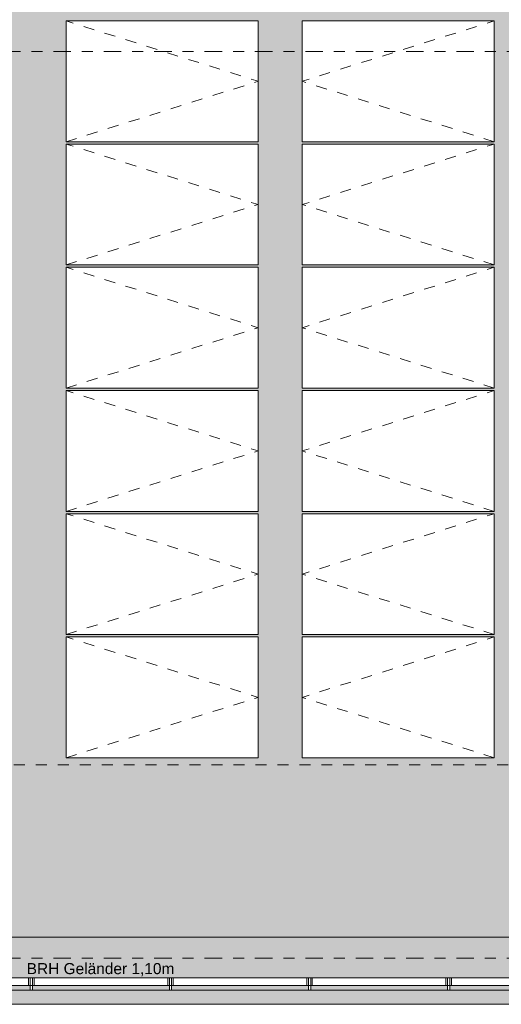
# Model space of a CAD drawing. Header units: metres. Extents: x -180 to 4, y -47 to 4.
# Tile 95 of 256: x -126.76 to -122.37, y -39.87 to -30.91. Entities that reach past the tile are written whole.
import ezdxf

# ---------------------------------------------------------------- set-up
doc = ezdxf.new("R2010")
doc.units = ezdxf.units.M
doc.header["$LTSCALE"] = 0.05
doc.linetypes.add('Linienart-53', pattern=[5.291531, 3.175, -1.058062, 0.352704, -0.705764])
doc.linetypes.add('VW-01 Strichlinie kurz', pattern=[1.999894, 0.999947, -0.999947])
for name, color, linetype, lineweight, true_color in [('30 -36 Dächer- 3 Dachbeläge', 7, 'Continuous', 15, 0x9999ff), ('30 -36 Dächer- 3 Dachbeläge Gründach', 250, 'Continuous', 9, 0x333333), ('30 -36 Dächer- 4 Dachbekleidungen', 7, 'Continuous', 9, 0xccccff), ('40 -44 Elektr. Anlagen- 2 Eigenstromversorgungsanlagen', 7, 'Continuous', 5, 0xff6633), ('70 -72 Beschriftung- 1 Beschriftung allgemein', 7, 'Continuous', 9, 0xff6633), ('Dachflächen Moblierung', 7, 'Continuous', 9, 0x888888)]:
    doc.layers.add(name, color=color, linetype=linetype, lineweight=lineweight, true_color=true_color)
for name, color, linetype, lineweight in [('60- 61 allgemeine Ausstattung- 4 Terrassen', 7, 'Continuous', 9), ('70 -71 Achsen- 1 Gebäudeachsen', 7, 'Linienart-53', 18), ('Keine', 7, 'Continuous', 9)]:
    doc.layers.add(name, color=color, linetype=linetype, lineweight=lineweight)
doc.styles.add('Arial', font='arial.ttf')

# ---------------------------------------------------------------- blocks, each defined once
blk = doc.blocks.new('Gruppe-687')
at = {"color": 255, "linetype": 'Continuous', "lineweight": 9, "transparency": 33554687}
blk.add_wipeout([(-126.3388, -36.5242), (-124.5888, -36.5242), (-124.5888, -37.6242), (-126.3388, -37.6242)], dxfattribs=at).dxf.layer = '40 -44 Elektr. Anlagen- 2 Eigenstromversorgungsanlagen'
at = {"layer": '40 -44 Elektr. Anlagen- 2 Eigenstromversorgungsanlagen', "color": 7, "linetype": 'Continuous', "lineweight": 9, "transparency": 33554687, "flags": 128}
blk.add_lwpolyline([(-126.3388, -36.5242), (-124.5888, -36.5242), (-124.5888, -37.6242), (-126.3388, -37.6242)], close=True, dxfattribs=at)
at = {"layer": 'Dachflächen Moblierung', "color": 8, "linetype": 'VW-01 Strichlinie kurz', "lineweight": 5, "flags": 128}
blk.add_lwpolyline([(-126.3388, -37.6242), (-124.5888, -37.0742), (-126.3388, -36.5242)], dxfattribs=at)
blk = doc.blocks.new('Gruppe-688')
at = {"color": 255, "linetype": 'Continuous', "lineweight": 9, "transparency": 33554687}
blk.add_wipeout([(-126.3388, -35.4032), (-124.5888, -35.4032), (-124.5888, -36.5032), (-126.3388, -36.5032)], dxfattribs=at).dxf.layer = '40 -44 Elektr. Anlagen- 2 Eigenstromversorgungsanlagen'
at = {"layer": '40 -44 Elektr. Anlagen- 2 Eigenstromversorgungsanlagen', "color": 7, "linetype": 'Continuous', "lineweight": 9, "transparency": 33554687, "flags": 128}
blk.add_lwpolyline([(-126.3388, -35.4032), (-124.5888, -35.4032), (-124.5888, -36.5032), (-126.3388, -36.5032)], close=True, dxfattribs=at)
at = {"layer": 'Dachflächen Moblierung', "color": 8, "linetype": 'VW-01 Strichlinie kurz', "lineweight": 5, "flags": 128}
blk.add_lwpolyline([(-126.3388, -36.5032), (-124.5888, -35.9532), (-126.3388, -35.4032)], dxfattribs=at)
blk = doc.blocks.new('Gruppe-689')
at = {"color": 255, "linetype": 'Continuous', "lineweight": 9, "transparency": 33554687}
blk.add_wipeout([(-126.3388, -34.2822), (-124.5888, -34.2822), (-124.5888, -35.3822), (-126.3388, -35.3822)], dxfattribs=at).dxf.layer = '40 -44 Elektr. Anlagen- 2 Eigenstromversorgungsanlagen'
at = {"layer": '40 -44 Elektr. Anlagen- 2 Eigenstromversorgungsanlagen', "color": 7, "linetype": 'Continuous', "lineweight": 9, "transparency": 33554687, "flags": 128}
blk.add_lwpolyline([(-126.3388, -34.2822), (-124.5888, -34.2822), (-124.5888, -35.3822), (-126.3388, -35.3822)], close=True, dxfattribs=at)
at = {"layer": 'Dachflächen Moblierung', "color": 8, "linetype": 'VW-01 Strichlinie kurz', "lineweight": 5, "flags": 128}
blk.add_lwpolyline([(-126.3388, -35.3822), (-124.5888, -34.8322), (-126.3388, -34.2822)], dxfattribs=at)
blk = doc.blocks.new('Gruppe-690')
at = {"color": 255, "linetype": 'Continuous', "lineweight": 9, "transparency": 33554687}
blk.add_wipeout([(-126.3388, -33.1612), (-124.5888, -33.1612), (-124.5888, -34.2612), (-126.3388, -34.2612)], dxfattribs=at).dxf.layer = '40 -44 Elektr. Anlagen- 2 Eigenstromversorgungsanlagen'
at = {"layer": '40 -44 Elektr. Anlagen- 2 Eigenstromversorgungsanlagen', "color": 7, "linetype": 'Continuous', "lineweight": 9, "transparency": 33554687, "flags": 128}
blk.add_lwpolyline([(-126.3388, -33.1612), (-124.5888, -33.1612), (-124.5888, -34.2612), (-126.3388, -34.2612)], close=True, dxfattribs=at)
at = {"layer": 'Dachflächen Moblierung', "color": 8, "linetype": 'VW-01 Strichlinie kurz', "lineweight": 5, "flags": 128}
blk.add_lwpolyline([(-126.3388, -34.2612), (-124.5888, -33.7112), (-126.3388, -33.1612)], dxfattribs=at)
blk = doc.blocks.new('Gruppe-691')
at = {"color": 255, "linetype": 'Continuous', "lineweight": 9, "transparency": 33554687}
blk.add_wipeout([(-126.3388, -32.0402), (-124.5888, -32.0402), (-124.5888, -33.1402), (-126.3388, -33.1402)], dxfattribs=at).dxf.layer = '40 -44 Elektr. Anlagen- 2 Eigenstromversorgungsanlagen'
at = {"layer": '40 -44 Elektr. Anlagen- 2 Eigenstromversorgungsanlagen', "color": 7, "linetype": 'Continuous', "lineweight": 9, "transparency": 33554687, "flags": 128}
blk.add_lwpolyline([(-126.3388, -32.0402), (-124.5888, -32.0402), (-124.5888, -33.1402), (-126.3388, -33.1402)], close=True, dxfattribs=at)
at = {"layer": 'Dachflächen Moblierung', "color": 8, "linetype": 'VW-01 Strichlinie kurz', "lineweight": 5, "flags": 128}
blk.add_lwpolyline([(-126.3388, -33.1402), (-124.5888, -32.5902), (-126.3388, -32.0402)], dxfattribs=at)
blk = doc.blocks.new('Gruppe-692')
at = {"color": 255, "linetype": 'Continuous', "lineweight": 9, "transparency": 33554687}
blk.add_wipeout([(-126.3388, -30.9192), (-124.5888, -30.9192), (-124.5888, -32.0192), (-126.3388, -32.0192)], dxfattribs=at).dxf.layer = '40 -44 Elektr. Anlagen- 2 Eigenstromversorgungsanlagen'
at = {"layer": '40 -44 Elektr. Anlagen- 2 Eigenstromversorgungsanlagen', "color": 7, "linetype": 'Continuous', "lineweight": 9, "transparency": 33554687, "flags": 128}
blk.add_lwpolyline([(-126.3388, -30.9192), (-124.5888, -30.9192), (-124.5888, -32.0192), (-126.3388, -32.0192)], close=True, dxfattribs=at)
at = {"layer": 'Dachflächen Moblierung', "color": 8, "linetype": 'VW-01 Strichlinie kurz', "lineweight": 5, "flags": 128}
blk.add_lwpolyline([(-126.3388, -32.0192), (-124.5888, -31.4692), (-126.3388, -30.9192)], dxfattribs=at)
blk = doc.blocks.new('Gruppe-695')
at = {"color": 255, "linetype": 'Continuous', "lineweight": 9, "transparency": 33554687}
blk.add_wipeout([(-124.1888, -36.5242), (-122.4388, -36.5242), (-122.4388, -37.6242), (-124.1888, -37.6242)], dxfattribs=at).dxf.layer = '40 -44 Elektr. Anlagen- 2 Eigenstromversorgungsanlagen'
at = {"layer": '40 -44 Elektr. Anlagen- 2 Eigenstromversorgungsanlagen', "color": 7, "linetype": 'Continuous', "lineweight": 9, "transparency": 33554687, "flags": 128}
blk.add_lwpolyline([(-124.1888, -36.5242), (-122.4388, -36.5242), (-122.4388, -37.6242), (-124.1888, -37.6242)], close=True, dxfattribs=at)
at = {"layer": 'Dachflächen Moblierung', "color": 8, "linetype": 'VW-01 Strichlinie kurz', "lineweight": 5, "flags": 128}
blk.add_lwpolyline([(-122.4388, -37.6242), (-124.1888, -37.0742), (-122.4388, -36.5242)], dxfattribs=at)
blk = doc.blocks.new('Gruppe-696')
at = {"color": 255, "linetype": 'Continuous', "lineweight": 9, "transparency": 33554687}
blk.add_wipeout([(-124.1888, -35.4032), (-122.4388, -35.4032), (-122.4388, -36.5032), (-124.1888, -36.5032)], dxfattribs=at).dxf.layer = '40 -44 Elektr. Anlagen- 2 Eigenstromversorgungsanlagen'
at = {"layer": '40 -44 Elektr. Anlagen- 2 Eigenstromversorgungsanlagen', "color": 7, "linetype": 'Continuous', "lineweight": 9, "transparency": 33554687, "flags": 128}
blk.add_lwpolyline([(-124.1888, -35.4032), (-122.4388, -35.4032), (-122.4388, -36.5032), (-124.1888, -36.5032)], close=True, dxfattribs=at)
at = {"layer": 'Dachflächen Moblierung', "color": 8, "linetype": 'VW-01 Strichlinie kurz', "lineweight": 5, "flags": 128}
blk.add_lwpolyline([(-122.4388, -36.5032), (-124.1888, -35.9532), (-122.4388, -35.4032)], dxfattribs=at)
blk = doc.blocks.new('Gruppe-697')
at = {"color": 255, "linetype": 'Continuous', "lineweight": 9, "transparency": 33554687}
blk.add_wipeout([(-124.1888, -34.2822), (-122.4388, -34.2822), (-122.4388, -35.3822), (-124.1888, -35.3822)], dxfattribs=at).dxf.layer = '40 -44 Elektr. Anlagen- 2 Eigenstromversorgungsanlagen'
at = {"layer": '40 -44 Elektr. Anlagen- 2 Eigenstromversorgungsanlagen', "color": 7, "linetype": 'Continuous', "lineweight": 9, "transparency": 33554687, "flags": 128}
blk.add_lwpolyline([(-124.1888, -34.2822), (-122.4388, -34.2822), (-122.4388, -35.3822), (-124.1888, -35.3822)], close=True, dxfattribs=at)
at = {"layer": 'Dachflächen Moblierung', "color": 8, "linetype": 'VW-01 Strichlinie kurz', "lineweight": 5, "flags": 128}
blk.add_lwpolyline([(-122.4388, -35.3822), (-124.1888, -34.8322), (-122.4388, -34.2822)], dxfattribs=at)
blk = doc.blocks.new('Gruppe-698')
at = {"color": 255, "linetype": 'Continuous', "lineweight": 9, "transparency": 33554687}
blk.add_wipeout([(-124.1888, -33.1612), (-122.4388, -33.1612), (-122.4388, -34.2612), (-124.1888, -34.2612)], dxfattribs=at).dxf.layer = '40 -44 Elektr. Anlagen- 2 Eigenstromversorgungsanlagen'
at = {"layer": '40 -44 Elektr. Anlagen- 2 Eigenstromversorgungsanlagen', "color": 7, "linetype": 'Continuous', "lineweight": 9, "transparency": 33554687, "flags": 128}
blk.add_lwpolyline([(-124.1888, -33.1612), (-122.4388, -33.1612), (-122.4388, -34.2612), (-124.1888, -34.2612)], close=True, dxfattribs=at)
at = {"layer": 'Dachflächen Moblierung', "color": 8, "linetype": 'VW-01 Strichlinie kurz', "lineweight": 5, "flags": 128}
blk.add_lwpolyline([(-122.4388, -34.2612), (-124.1888, -33.7112), (-122.4388, -33.1612)], dxfattribs=at)
blk = doc.blocks.new('Gruppe-699')
at = {"color": 255, "linetype": 'Continuous', "lineweight": 9, "transparency": 33554687}
blk.add_wipeout([(-124.1888, -32.0402), (-122.4388, -32.0402), (-122.4388, -33.1402), (-124.1888, -33.1402)], dxfattribs=at).dxf.layer = '40 -44 Elektr. Anlagen- 2 Eigenstromversorgungsanlagen'
at = {"layer": '40 -44 Elektr. Anlagen- 2 Eigenstromversorgungsanlagen', "color": 7, "linetype": 'Continuous', "lineweight": 9, "transparency": 33554687, "flags": 128}
blk.add_lwpolyline([(-124.1888, -32.0402), (-122.4388, -32.0402), (-122.4388, -33.1402), (-124.1888, -33.1402)], close=True, dxfattribs=at)
at = {"layer": 'Dachflächen Moblierung', "color": 8, "linetype": 'VW-01 Strichlinie kurz', "lineweight": 5, "flags": 128}
blk.add_lwpolyline([(-122.4388, -33.1402), (-124.1888, -32.5902), (-122.4388, -32.0402)], dxfattribs=at)
blk = doc.blocks.new('Gruppe-700')
at = {"color": 255, "linetype": 'Continuous', "lineweight": 9, "transparency": 33554687}
blk.add_wipeout([(-124.1888, -30.9192), (-122.4388, -30.9192), (-122.4388, -32.0192), (-124.1888, -32.0192)], dxfattribs=at).dxf.layer = '40 -44 Elektr. Anlagen- 2 Eigenstromversorgungsanlagen'
at = {"layer": '40 -44 Elektr. Anlagen- 2 Eigenstromversorgungsanlagen', "color": 7, "linetype": 'Continuous', "lineweight": 9, "transparency": 33554687, "flags": 128}
blk.add_lwpolyline([(-124.1888, -30.9192), (-122.4388, -30.9192), (-122.4388, -32.0192), (-124.1888, -32.0192)], close=True, dxfattribs=at)
at = {"layer": 'Dachflächen Moblierung', "color": 8, "linetype": 'VW-01 Strichlinie kurz', "lineweight": 5, "flags": 128}
blk.add_lwpolyline([(-122.4388, -32.0192), (-124.1888, -31.4692), (-122.4388, -30.9192)], dxfattribs=at)
blk = doc.blocks.new('Gruppe-767')
at = {"layer": '70 -72 Beschriftung- 1 Beschriftung allgemein', "color": 7, "transparency": 33554687}
for name in ['Gruppe-687', 'Gruppe-695']:
    blk.add_blockref(name, (0, 0), dxfattribs=at)
for name in ['Gruppe-688', 'Gruppe-696']:
    blk.add_blockref(name, (0, 0), dxfattribs=at)
for name in ['Gruppe-689', 'Gruppe-697']:
    blk.add_blockref(name, (0, 0), dxfattribs=at)
for name in ['Gruppe-690', 'Gruppe-698']:
    blk.add_blockref(name, (0, 0), dxfattribs=at)
for name in ['Gruppe-691', 'Gruppe-699']:
    blk.add_blockref(name, (0, 0), dxfattribs=at)
for name in ['Gruppe-692', 'Gruppe-700']:
    blk.add_blockref(name, (0, 0), dxfattribs=at)
blk = doc.blocks.new('Gruppe-927')
at = {"layer": '70 -72 Beschriftung- 1 Beschriftung allgemein', "insert": (-126.6969, -39.4918), "char_height": 0.100689, "attachment_point": 1, "line_spacing_factor": 0.970891, "style": 'Arial'}
blk.add_mtext('BRH Geländer 1,10m', dxfattribs=at)
blk = doc.blocks.new('Gruppe-1086')
at = {"color": 255}
blk.add_wipeout([(-126.6643, -39.697), (-126.6643, -39.627), (-126.6443, -39.627), (-126.6443, -39.697)], dxfattribs=at).dxf.layer = '30 -36 Dächer- 4 Dachbekleidungen'
at = {"layer": '30 -36 Dächer- 4 Dachbekleidungen', "flags": 128}
for points in [[(-126.6793, -39.697), (-126.6793, -39.627), (-126.6643, -39.627)], [(-126.6643, -39.697), (-126.6643, -39.627), (-126.6443, -39.627), (-126.6443, -39.697)], [(-126.6293, -39.697), (-126.6293, -39.627), (-126.6443, -39.627)]]:
    blk.add_lwpolyline(points, dxfattribs=at)
at = {"color": 255}
blk.add_wipeout([(-126.6443, -39.737), (-126.6443, -39.697), (-126.6643, -39.697), (-126.6643, -39.737)], dxfattribs=at).dxf.layer = '30 -36 Dächer- 4 Dachbekleidungen'
at = {"layer": '30 -36 Dächer- 4 Dachbekleidungen', "flags": 128}
blk.add_lwpolyline([(-126.6443, -39.737), (-126.6443, -39.697), (-126.6643, -39.697), (-126.6643, -39.737)], close=True, dxfattribs=at)
blk = doc.blocks.new('Gruppe-1087')
at = {"color": 255}
blk.add_wipeout([(-125.3977, -39.697), (-125.3977, -39.627), (-125.3777, -39.627), (-125.3777, -39.697)], dxfattribs=at).dxf.layer = '30 -36 Dächer- 4 Dachbekleidungen'
at = {"layer": '30 -36 Dächer- 4 Dachbekleidungen', "flags": 128}
for points in [[(-125.4127, -39.697), (-125.4127, -39.627), (-125.3977, -39.627)], [(-125.3977, -39.697), (-125.3977, -39.627), (-125.3777, -39.627), (-125.3777, -39.697)], [(-125.3627, -39.697), (-125.3627, -39.627), (-125.3777, -39.627)]]:
    blk.add_lwpolyline(points, dxfattribs=at)
at = {"color": 255}
blk.add_wipeout([(-125.3777, -39.737), (-125.3777, -39.697), (-125.3977, -39.697), (-125.3977, -39.737)], dxfattribs=at).dxf.layer = '30 -36 Dächer- 4 Dachbekleidungen'
at = {"layer": '30 -36 Dächer- 4 Dachbekleidungen', "flags": 128}
blk.add_lwpolyline([(-125.3777, -39.737), (-125.3777, -39.697), (-125.3977, -39.697), (-125.3977, -39.737)], close=True, dxfattribs=at)
blk = doc.blocks.new('Gruppe-1088')
at = {"color": 255}
blk.add_wipeout([(-124.131, -39.697), (-124.131, -39.627), (-124.111, -39.627), (-124.111, -39.697)], dxfattribs=at).dxf.layer = '30 -36 Dächer- 4 Dachbekleidungen'
at = {"layer": '30 -36 Dächer- 4 Dachbekleidungen', "flags": 128}
for points in [[(-124.146, -39.697), (-124.146, -39.627), (-124.131, -39.627)], [(-124.131, -39.697), (-124.131, -39.627), (-124.111, -39.627), (-124.111, -39.697)], [(-124.096, -39.697), (-124.096, -39.627), (-124.111, -39.627)]]:
    blk.add_lwpolyline(points, dxfattribs=at)
at = {"color": 255}
blk.add_wipeout([(-124.111, -39.737), (-124.111, -39.697), (-124.131, -39.697), (-124.131, -39.737)], dxfattribs=at).dxf.layer = '30 -36 Dächer- 4 Dachbekleidungen'
at = {"layer": '30 -36 Dächer- 4 Dachbekleidungen', "flags": 128}
blk.add_lwpolyline([(-124.111, -39.737), (-124.111, -39.697), (-124.131, -39.697), (-124.131, -39.737)], close=True, dxfattribs=at)
blk = doc.blocks.new('Gruppe-1089')
at = {"color": 255}
blk.add_wipeout([(-122.8643, -39.697), (-122.8643, -39.627), (-122.8443, -39.627), (-122.8443, -39.697)], dxfattribs=at).dxf.layer = '30 -36 Dächer- 4 Dachbekleidungen'
at = {"layer": '30 -36 Dächer- 4 Dachbekleidungen', "flags": 128}
for points in [[(-122.8793, -39.697), (-122.8793, -39.627), (-122.8643, -39.627)], [(-122.8643, -39.697), (-122.8643, -39.627), (-122.8443, -39.627), (-122.8443, -39.697)], [(-122.8293, -39.697), (-122.8293, -39.627), (-122.8443, -39.627)]]:
    blk.add_lwpolyline(points, dxfattribs=at)
at = {"color": 255}
blk.add_wipeout([(-122.8443, -39.737), (-122.8443, -39.697), (-122.8643, -39.697), (-122.8643, -39.737)], dxfattribs=at).dxf.layer = '30 -36 Dächer- 4 Dachbekleidungen'
at = {"layer": '30 -36 Dächer- 4 Dachbekleidungen', "flags": 128}
blk.add_lwpolyline([(-122.8443, -39.737), (-122.8443, -39.697), (-122.8643, -39.697), (-122.8643, -39.737)], close=True, dxfattribs=at)
blk = doc.blocks.new('Gruppe-1384')
at = {"layer": '30 -36 Dächer- 3 Dachbeläge Gründach', "linetype": 'Continuous', "lineweight": 0, "true_color": 0xe7eedf, "transparency": 33554687}
blk.add_hatch(color=254, dxfattribs=at).paths.add_polyline_path([(-100.01799996, -31.79404198), (-100.01799996, -31.61704198), (-100.31099996, -31.61704198), (-100.31099996, -12.39704198), (-159.47099996, -12.39704198), (-159.47099996, -39.25704198), (-99.61099996, -39.25704198), (-99.61099996, -31.79404198)])
at = {"layer": '30 -36 Dächer- 3 Dachbeläge Gründach', "flags": 128}
blk.add_lwpolyline([(-100.01799996, -31.79404198), (-100.01799996, -31.61704198), (-100.31099996, -31.61704198), (-100.31099996, -12.39704198), (-159.47099996, -12.39704198), (-159.47099996, -39.25704198), (-99.61099996, -39.25704198), (-99.61099996, -31.79404198)], close=True, dxfattribs=at)
at = {"color": 255, "linetype": 'Continuous', "lineweight": 9, "transparency": 33554687}
blk.add_wipeout([(-99.13099996, -31.79404198), (-99.13099996, -39.73704198), (-129.83124836, -39.73704198), (-129.83124836, -39.25704198), (-100.31099996, -39.25704198), (-100.31099996, -12.71704198), (-129.83124836, -12.71704198), (-129.83124836, -12.23704198), (-100.01799996, -12.23704198), (-100.01799996, -31.12704198), (-99.83999996, -31.12704198), (-99.83999996, -31.61604198), (-99.35099996, -31.61604198), (-99.35099996, -31.79404198)], dxfattribs=at).dxf.layer = '30 -36 Dächer- 3 Dachbeläge'
at = {"layer": '30 -36 Dächer- 3 Dachbeläge', "linetype": 'Continuous', "lineweight": 9, "transparency": 33554687}
h = blk.add_hatch(dxfattribs=at)
h.set_pattern_fill('{914A209A-ED12-11EE-87B6-5CE', style=0, pattern_type=2)
h.set_pattern_definition([(-22, (-91.4235, -34.937042), (-0.018555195, 0.04226461), [0.000625, -0.061875]), (14, (-91.415251, -34.959718), (-0.0371103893, -0.0278327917), [0.000625, -0.030625]), (-3.77456, (-91.474014, -34.97415), (-0.01958604, 0.065974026), [0.00028186, -0.093671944]), (-68, (-91.30392, -34.91024), (0.1926424, 0.04407994), [0.00028125, -0.09346875]), (96, (-91.437934, -35.001983), (-0.036105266, -0.06319548), [0.0005625, -0.0931875]), (132, (-91.4101, -34.97828), (0.040202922, 0.004123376), [0.0003125, -0.0621875]), (-17, (-91.442055, -34.96178), (0.0930531, 0.028928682), [0.000625, -0.061875]), (-145, (-91.4369, -34.956625), (0.06266964, -0.040092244), [0.000625, -0.061875]), (-137, (-91.45133, -34.953533), (0.049444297, -0.02123569), [0.000625, -0.061875])])
h.paths.add_polyline_path([(-100.01799996, -31.12704198), (-99.83999996, -31.12704198), (-99.83999996, -31.61604198), (-99.35099996, -31.61604198), (-99.35099996, -31.79404198), (-99.13099996, -31.79404198), (-99.13099996, -39.73704198), (-160.51099996, -39.73704198), (-160.51099996, -31.61704198), (-159.93099996, -31.61704198), (-159.93099996, -12.23704198), (-100.01799996, -12.23704198)])
h.paths.add_polyline_path([(-159.47099996, -39.25704198), (-100.31099996, -39.25704198), (-100.31099996, -12.71704198), (-159.47099996, -12.71704198)])
at = {"layer": '30 -36 Dächer- 3 Dachbeläge', "color": 161, "linetype": 'Continuous', "lineweight": 9, "true_color": 0x9999ff, "transparency": 33554687, "flags": 128}
for points in [[(-100.01799996, -31.12704198), (-99.83999996, -31.12704198), (-99.83999996, -31.61604198), (-99.35099996, -31.61604198), (-99.35099996, -31.79404198), (-99.13099996, -31.79404198), (-99.13099996, -39.73704198), (-160.51099996, -39.73704198), (-160.51099996, -31.61704198), (-159.93099996, -31.61704198), (-159.93099996, -12.23704198), (-100.01799996, -12.23704198)], [(-159.47099996, -39.25704198), (-100.31099996, -39.25704198), (-100.31099996, -12.71704198), (-159.47099996, -12.71704198)]]:
    blk.add_lwpolyline(points, close=True, dxfattribs=at)
at = {"layer": '60- 61 allgemeine Ausstattung- 4 Terrassen', "color": 7}
blk.add_blockref('Gruppe-767', (0, 0), dxfattribs=at)
at = {"layer": '30 -36 Dächer- 3 Dachbeläge', "linetype": 'Continuous', "lineweight": 0}
blk.add_hatch(color=254, dxfattribs=at).paths.add_polyline_path([(-160.64099996, -31.58704198), (-160.64099996, -39.86704198), (-99.00099996, -39.86704198), (-99.00099996, -31.79404198), (-99.13099996, -31.79404198), (-99.13099996, -39.73704198), (-160.51099996, -39.73704198), (-160.51099996, -31.58704198)])
at = {"layer": '30 -36 Dächer- 3 Dachbeläge', "flags": 128}
blk.add_lwpolyline([(-160.64099996, -31.58704198), (-160.64099996, -39.86704198), (-99.00099996, -39.86704198), (-99.00099996, -31.79404198), (-99.13099996, -31.79404198), (-99.13099996, -39.73704198), (-160.51099996, -39.73704198), (-160.51099996, -31.58704198)], dxfattribs=at)
at = {"color": 255}
blk.add_wipeout([(-160.47099996, -39.69704198), (-99.17099996, -39.69704198), (-99.17099996, -31.79404198), (-99.24099996, -31.79404198), (-99.24099996, -39.62704198), (-160.47099996, -39.62704198)], dxfattribs=at).dxf.layer = '30 -36 Dächer- 4 Dachbekleidungen'
at = {"layer": '30 -36 Dächer- 4 Dachbekleidungen', "flags": 128}
blk.add_lwpolyline([(-160.47099996, -39.69704198), (-99.17099996, -39.69704198), (-99.17099996, -31.79404198), (-99.24099996, -31.79404198), (-99.24099996, -39.62704198), (-160.47099996, -39.62704198)], close=True, dxfattribs=at)
at = {"layer": '40 -44 Elektr. Anlagen- 2 Eigenstromversorgungsanlagen', "color": 7, "linetype": 'VW-01 Strichlinie kurz', "lineweight": 9, "flags": 128}
blk.add_lwpolyline([(-157.2387741, -16.50250689), (-102.9687741, -16.50250689), (-102.9687741, -37.68750689), (-157.2387741, -37.68750689)], close=True, dxfattribs=at)
at = {"layer": '70 -72 Beschriftung- 1 Beschriftung allgemein', "color": 7}
blk.add_blockref('Gruppe-927', (0, 0), dxfattribs=at)
for name in ['Gruppe-1086', 'Gruppe-1087', 'Gruppe-1088', 'Gruppe-1089']:
    blk.add_blockref(name, (0, 0), dxfattribs=at)
blk = doc.blocks.new('_Dach_2D (2D)')
at = {"layer": '60- 61 allgemeine Ausstattung- 4 Terrassen', "color": 7}
blk.add_blockref('Gruppe-1384', (0, 0), dxfattribs=at)
blk = doc.blocks.new('_Achsen (3D)')
at = {"layer": '70 -71 Achsen- 1 Gebäudeachsen', "transparency": 33554687}
for p, q in [((-179.668, -31.197), (3.826, -31.197)), ((-179.668, -39.447), (3.826, -39.447))]:
    blk.add_line(p, q, dxfattribs=at)

msp = doc.modelspace()

# ---------------------------------------------------------------- block references
at = {"layer": 'Keine', "color": 1}
msp.add_blockref('_Dach_2D (2D)', (0, 0), dxfattribs=at)

# ---------------------------------------------------------------- next in the draw order: block references
msp.add_blockref('_Achsen (3D)', (0, 0), dxfattribs=at)

doc.saveas('drawing.dxf')
